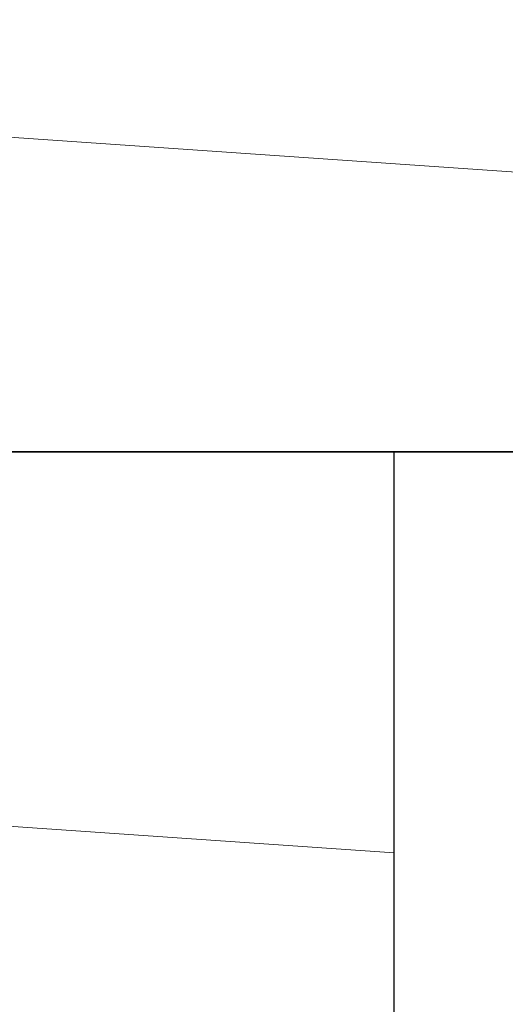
# Model space of a CAD drawing. Header units: metres. Extents: x 183400 to 184400, y 422200 to 427800.
# Tile 52 of 221: x 184288 to 184335, y 423746 to 423842. Entities that reach past the tile are written whole.
import ezdxf

# ---------------------------------------------------------------- set-up
doc = ezdxf.new("R2010")
doc.units = ezdxf.units.M
doc.layers.add('일람표', color=7, linetype='Continuous')
doc.layers.add('지적', color=252, linetype='Continuous', lineweight=5)

msp = doc.modelspace()

# ---------------------------------------------------------------- linework, layer by layer
at = {"layer": '일람표'}
for points in [[(183800, 423800), (184400, 423800), (184400, 424200), (183800, 424200)], [(183800, 423400), (184400, 423400), (184400, 423800), (183800, 423800)], [(184400, 423709.794), (184324.375, 423709.794), (184324.375, 423800), (184400, 423800)]]:
    msp.add_lwpolyline(points, close=True, dxfattribs=at)
at = {"layer": '지적', "linetype": 'Continuous'}
for points in [[(184119.18, 423867.3), (184112.64, 423772.67), (184121.13, 423772.08), (184140.65, 423773.74), (184150.55, 423773.06), (184155.13, 423839.67), (184400, 423822.757)], [(184155.13, 423839.67), (184150.55, 423773.06), (184324.375, 423761.037)], [(184400, 423822.757), (184155.13, 423839.67)], [(184324.375, 423761.037), (184150.55, 423773.06), (184140.65, 423773.74)]]:
    msp.add_lwpolyline(points, dxfattribs=at)

doc.saveas('drawing.dxf')
